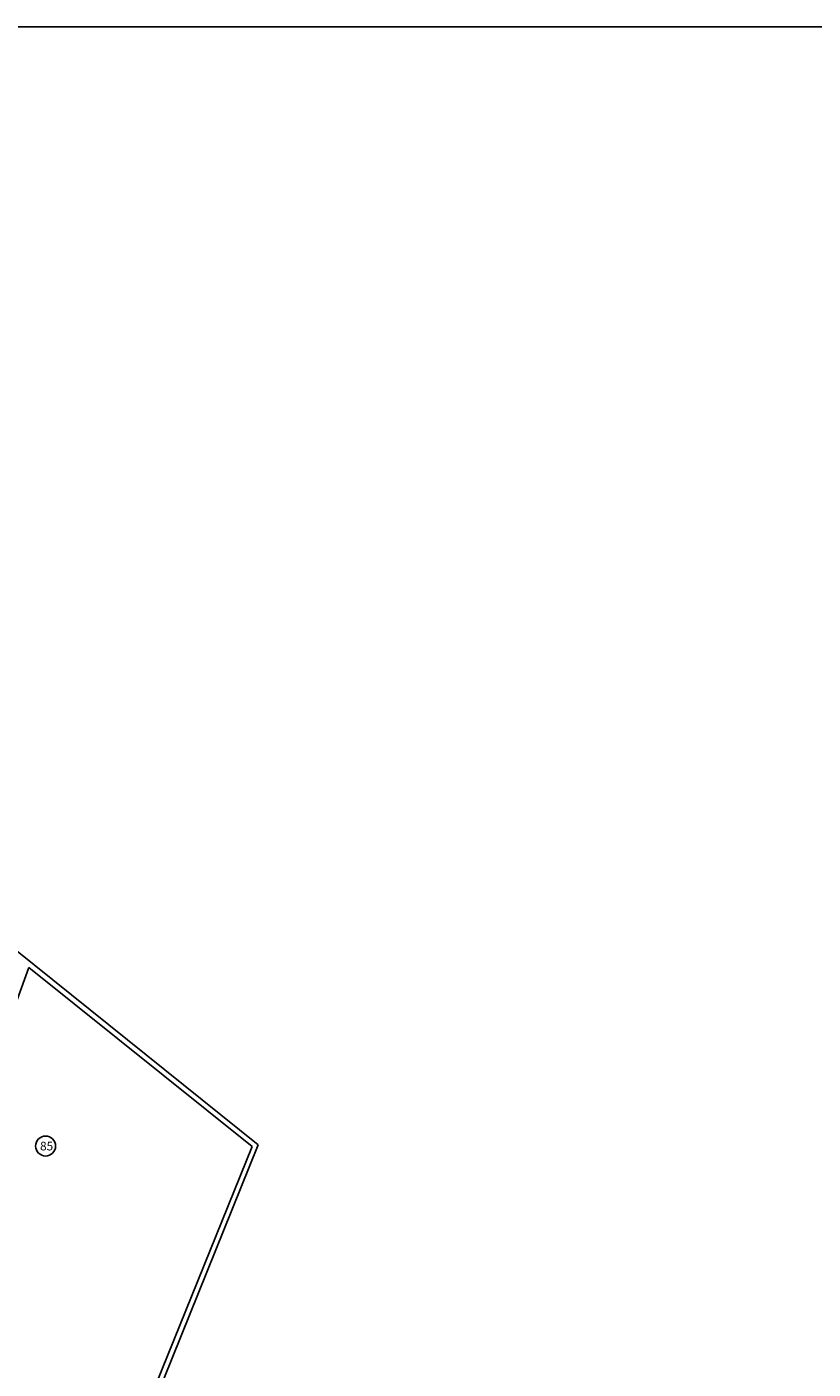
# Model space of a CAD drawing. Header units: inches. Extents: x 424 to 2043, y -237 to 445.
# Tile 27 of 256: x 553 to 584, y -94 to -42. Entities that reach past the tile are written whole.
import ezdxf

# ---------------------------------------------------------------- set-up
doc = ezdxf.new("R2010")
doc.units = ezdxf.units.IN
doc.header["$MEASUREMENT"] = 0
doc.layers.add('A-WALL', color=113, linetype='Continuous', lineweight=9)
doc.styles.get("Standard").update_dxf_attribs({"font": 'arial.ttf'})

msp = doc.modelspace()

# ---------------------------------------------------------------- linework, layer by layer
msp.add_line((424.967, -42.442), (1092.4, -42.442))
msp.add_circle((554.02, -85.576), 0.385)
at = {"layer": 'A-WALL', "lineweight": 25}
for p, q in [((562.221, -85.535), (511.384, -44.728)), ((549.487, -89.384), (553.378, -78.693)), ((553.378, -78.693), (561.98, -85.598)), ((539.394, -142.034), (562.221, -85.535)), ((561.98, -85.598), (555.932, -100.567))]:
    msp.add_line(p, q, dxfattribs=at)

# ---------------------------------------------------------------- texts
at = {"insert": (553.807, -85.411), "char_height": 0.3338, "attachment_point": 1}
msp.add_mtext_dynamic_manual_height_columns('85', width=12.83273, gutter_width=1.669, heights=[0], dxfattribs=at)

doc.saveas('drawing.dxf')
